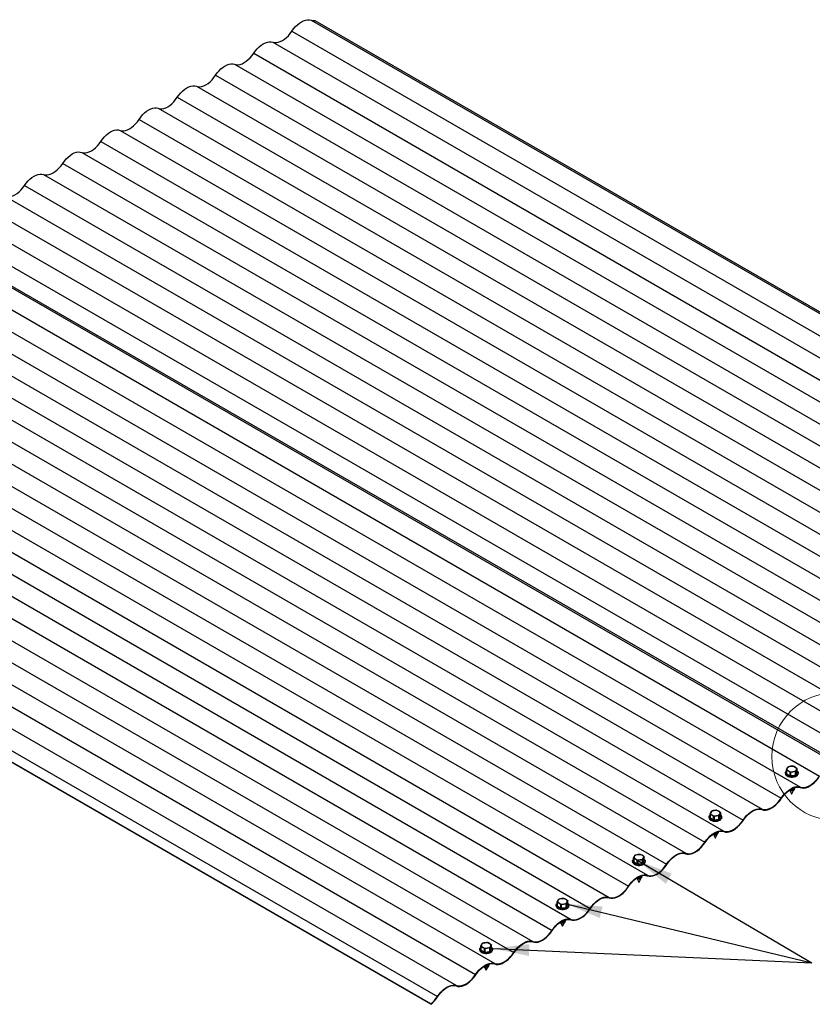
# Model space of a CAD drawing. Header units: inches. Extents: x -14.6 to 29, y 0.4 to 25.5.
# Tile 4 of 12: x 3.2 to 6.3, y 4.3 to 8.1. Entities that reach past the tile are written whole.
import ezdxf

# ---------------------------------------------------------------- set-up
doc = ezdxf.new("R2010")
doc.units = ezdxf.units.IN
doc.header["$MEASUREMENT"] = 0
doc.layers.add('FORMAT', color=7, linetype='Continuous')
doc.dimstyles.new('SLDDIMSTYLE0', dxfattribs={"dimtxt": 0.18, "dimasz": 0.14, "dimexe": 0, "dimexo": 0.0625, "dimgap": 0, "dimtad": 0, "dimtih": 1, "dimtoh": 1, "dimdec": 0, "dimrnd": 1e-09, "dimzin": 0, "dimdsep": 46, "dimlunit": 5, "dimtxsty": 'Standard', "dimsah": 1, "dimcen": 0.09, "dimadec": 0, "dimazin": 0, "dimtfac": 0.14, "dimtdec": 0, "dimtofl": 0, "dimtmove": 0, "dimatfit": 3, "dimfxl": 1, "dimfrac": 2, "dimtolj": 1, "dimtzin": 0, "dimarcsym": 0})

msp = doc.modelspace()

# ---------------------------------------------------------------- linework, layer by layer
at = {"color": 7, "linetype": 'Continuous', "lineweight": 25}
for p, q in [((4.35631267, 8.08646044), (7.89184658, 6.04544016)), ((4.37169334, 8.08485944), (7.90722724, 6.04383916)), ((4.28206646, 8.04359902), (7.81760036, 6.00257874)), ((4.20782025, 8.00073759), (7.74335415, 5.95971731)), ((4.13357403, 7.95787616), (7.66910794, 5.91685588)), ((4.05932782, 7.91501474), (7.59486173, 5.87399446)), ((3.98508161, 7.87215331), (7.52061552, 5.83113303)), ((3.9108354, 7.82929189), (7.4463693, 5.78827161)), ((3.83658919, 7.78643046), (7.37212309, 5.74541018)), ((3.76234297, 7.74356904), (7.29787688, 5.70254876)), ((3.68809676, 7.70070761), (7.22363067, 5.65968733)), ((3.61385055, 7.65784618), (7.14938446, 5.6168259)), ((3.53960434, 7.61498476), (7.07513824, 5.57396448)), ((3.46535813, 7.57212333), (7.00089203, 5.53110305)), ((3.39111191, 7.52926191), (6.92664582, 5.48824163)), ((3.3168657, 7.48640048), (6.85239961, 5.4453802)), ((3.24261949, 7.44353905), (6.7781534, 5.40251877)), ((3.16837328, 7.40067763), (6.70390718, 5.35965735)), ((3.09412707, 7.3578162), (6.62966097, 5.31679592)), ((3.01988085, 7.31495478), (6.55541476, 5.2739345)), ((2.94563464, 7.27209335), (6.48116855, 5.23107307)), ((2.87111727, 7.2310703), (6.40665117, 5.19005002)), ((2.88649793, 7.2294693), (6.42203184, 5.18844902)), ((2.79687105, 7.18820887), (6.33240496, 5.1471886)), ((2.72262484, 7.14534745), (6.25815875, 5.10432717)), ((2.64837863, 7.10248602), (6.18391254, 5.06146574)), ((2.57413242, 7.0596246), (6.10966632, 5.01860432)), ((2.49988621, 7.01676317), (6.03542011, 4.97574289)), ((2.42563999, 6.97390175), (5.9611739, 4.93288147)), ((2.35139378, 6.93104032), (5.88692769, 4.89002004)), ((2.27714757, 6.88817889), (5.81268148, 4.84715861)), ((2.20290136, 6.84531747), (5.73843526, 4.80429719)), ((2.12865515, 6.80245604), (5.66418905, 4.76143576)), ((2.05440893, 6.75959462), (5.58994284, 4.71857434)), ((1.98016272, 6.71673319), (5.51569663, 4.67571291)), ((1.90591651, 6.67387176), (5.44145042, 4.63285148)), ((1.8316703, 6.63101034), (5.3672042, 4.58999006)), ((1.75742409, 6.58814891), (5.29295799, 4.54712863)), ((1.68317787, 6.54528749), (5.21871178, 4.50426721)), ((1.60893166, 6.50242606), (5.14446557, 4.46140578)), ((1.53468545, 6.45956463), (5.07021936, 4.41854436)), ((1.46043924, 6.41670321), (4.99597314, 4.37568293)), ((1.38619303, 6.37384178), (4.92172693, 4.3328215)), ((1.31194681, 6.33098036), (4.84748072, 4.28996008)), ((4.82220274, 4.26145409), (1.28666884, 6.30247437)), ((4.82220274, 4.25978743), (1.28666884, 6.30080771)), ((6.20412842, 5.17124908), (6.20680971, 5.17759694)), ((6.20412842, 5.15829782), (6.20412842, 5.17124908)), ((6.2045665, 5.17024223), (6.2045665, 5.15729097)), ((6.23149633, 5.18530749), (6.23830726, 5.18216416)), ((6.24555626, 5.17618585), (6.24287497, 5.17166612)), ((6.24555626, 5.16323458), (6.24555626, 5.17618585)), ((6.20020713, 5.15985214), (6.20020713, 5.15711128)), ((6.20020713, 5.15710312), (6.20020713, 5.15286991)), ((6.2045665, 5.15729097), (6.21137742, 5.15231951)), ((6.21818835, 5.16212743), (6.21137742, 5.1670989)), ((6.21818835, 5.14917617), (6.21818835, 5.16212743)), ((6.21991784, 5.16184302), (6.21991784, 5.14889176)), ((6.23890228, 5.15164455), (6.23890228, 5.16459581)), ((6.24019368, 5.16531826), (6.24019368, 5.152367)), ((6.24019368, 5.152367), (6.24287497, 5.15688673)), ((6.24947755, 5.15711128), (6.24947755, 5.15985214)), ((6.24947755, 5.15300455), (6.24947755, 5.15710312)), ((6.21618311, 5.09353404), (6.22436426, 5.07811353)), ((6.22532042, 5.07811353), (6.23351949, 5.0935678)), ((6.23371165, 5.09533616), (6.23376244, 5.09413818)), ((6.23586891, 5.09799619), (6.23664448, 5.09945804)), ((6.23701424, 5.1039489), (6.23737084, 5.10237617)), ((5.90322228, 4.98840644), (5.90322228, 4.98566558)), ((5.90322228, 4.98565741), (5.90322228, 4.98142421)), ((5.90714357, 4.99980338), (5.90982486, 5.00615124)), ((5.90714357, 4.98685212), (5.90714357, 4.99980338)), ((5.90758165, 4.99879653), (5.90758165, 4.98584527)), ((5.90758165, 4.98584527), (5.91439258, 4.9808738)), ((5.9212035, 4.99068173), (5.91439258, 4.99565319)), ((5.9212035, 4.97773047), (5.9212035, 4.99068173)), ((5.92293299, 4.99039732), (5.92293299, 4.97744606)), ((5.93451148, 5.01386179), (5.94132241, 5.01071846)), ((5.94191743, 4.98019885), (5.94191743, 4.99315011)), ((5.94320883, 4.99387256), (5.94320883, 4.98092129)), ((5.94320883, 4.98092129), (5.94589012, 4.98544102)), ((5.94857142, 5.00474014), (5.94589012, 5.00022041)), ((5.94857142, 4.99178888), (5.94857142, 5.00474014)), ((5.9524927, 4.98566558), (5.9524927, 4.98840644)), ((5.9524927, 4.98155885), (5.9524927, 4.98565741)), ((5.91919826, 4.92208833), (5.92737941, 4.90666783)), ((5.92833557, 4.90666783), (5.93653464, 4.9221221)), ((5.9367268, 4.92389045), (5.9367776, 4.92269248)), ((5.93888406, 4.92655048), (5.93965963, 4.92801234)), ((5.9400294, 4.9325032), (5.94038599, 4.93093046)), ((5.61015872, 4.82835768), (5.61284001, 4.83470553)), ((5.61015872, 4.81540641), (5.61015872, 4.82835768)), ((5.6105968, 4.82735082), (5.6105968, 4.81439956)), ((5.62421865, 4.81923603), (5.61740773, 4.82420749)), ((5.63752663, 4.84241609), (5.64433756, 4.83927275)), ((5.65158657, 4.83329444), (5.64890527, 4.82877471)), ((5.65158657, 4.82034318), (5.65158657, 4.83329444)), ((5.60623743, 4.81696073), (5.60623743, 4.81421988)), ((5.60623743, 4.81421171), (5.60623743, 4.8099785)), ((5.6105968, 4.81439956), (5.61740773, 4.8094281)), ((5.62421865, 4.80628477), (5.62421865, 4.81923603)), ((5.62594814, 4.81895162), (5.62594814, 4.80600036)), ((5.64493258, 4.80875315), (5.64493258, 4.82170441)), ((5.64622398, 4.82242685), (5.64622398, 4.80947559)), ((5.64622398, 4.80947559), (5.64890527, 4.81399532)), ((5.65550786, 4.81421988), (5.65550786, 4.81696073)), ((5.65550786, 4.81011315), (5.65550786, 4.81421171)), ((5.62221341, 4.75064263), (5.63039456, 4.73522212)), ((5.63135072, 4.73522212), (5.63954979, 4.7506764)), ((5.63974195, 4.75244475), (5.63979275, 4.75124677)), ((5.64189922, 4.75510478), (5.64267478, 4.75656663)), ((5.64304455, 4.76105749), (5.64340114, 4.75948476)), ((5.34054178, 4.67097038), (5.34735271, 4.66782705)), ((5.30925258, 4.64551503), (5.30925258, 4.64277417)), ((5.30925258, 4.64276601), (5.30925258, 4.6385328)), ((5.31317387, 4.65691197), (5.31585516, 4.66325983)), ((5.31317387, 4.64396071), (5.31317387, 4.65691197)), ((5.31361195, 4.65590512), (5.31361195, 4.64295386)), ((5.31361195, 4.64295386), (5.32042288, 4.6379824)), ((5.32723381, 4.64779032), (5.32042288, 4.65276178)), ((5.32723381, 4.63483906), (5.32723381, 4.64779032)), ((5.32896329, 4.64750591), (5.32896329, 4.63455465)), ((5.34794773, 4.63730744), (5.34794773, 4.6502587)), ((5.34923913, 4.65098115), (5.34923913, 4.63802989)), ((5.34923913, 4.63802989), (5.35192043, 4.64254962)), ((5.35460172, 4.66184873), (5.35192043, 4.65732901)), ((5.35460172, 4.64889747), (5.35460172, 4.66184873)), ((5.35852301, 4.64277417), (5.35852301, 4.64551503)), ((5.35852301, 4.63866744), (5.35852301, 4.64276601)), ((5.32522856, 4.57919693), (5.33340972, 4.56377642)), ((5.33436588, 4.56377642), (5.34256495, 4.57923069)), ((5.3427571, 4.58099905), (5.3428079, 4.57980107)), ((5.34491437, 4.58365908), (5.34568994, 4.58512093)), ((5.3460597, 4.58961179), (5.3464163, 4.58803906)), ((5.01618902, 4.48546627), (5.01887032, 4.49181413)), ((5.01618902, 4.47251501), (5.01618902, 4.48546627)), ((5.01662711, 4.48445942), (5.01662711, 4.47150815)), ((5.03024896, 4.47634462), (5.02343803, 4.48131608)), ((5.04355694, 4.49952468), (5.05036786, 4.49638135)), ((5.05225428, 4.47953544), (5.05225428, 4.46658418)), ((5.05761687, 4.49040303), (5.05493558, 4.4858833)), ((5.05761687, 4.47745177), (5.05761687, 4.49040303)), ((5.01226774, 4.47406933), (5.01226774, 4.47132847)), ((5.01226774, 4.4713203), (5.01226774, 4.46708709)), ((5.01662711, 4.47150815), (5.02343803, 4.46653669)), ((5.03024896, 4.46339336), (5.03024896, 4.47634462)), ((5.03197844, 4.47606021), (5.03197844, 4.46310895)), ((5.05096288, 4.46586174), (5.05096288, 4.478813)), ((5.05225428, 4.46658418), (5.05493558, 4.47110391)), ((5.06153816, 4.47132847), (5.06153816, 4.47406933)), ((5.06153816, 4.46722174), (5.06153816, 4.4713203)), ((5.02824371, 4.40775122), (5.03642487, 4.39233072)), ((5.03738103, 4.39233072), (5.0455801, 4.40778499)), ((5.04577225, 4.40955334), (5.04582305, 4.40835537)), ((5.04792952, 4.41221337), (5.04870509, 4.41367523)), ((5.04907485, 4.41816609), (5.04943145, 4.41659335)), ((4.82220274, 4.26145409), (4.82220274, 4.25978743))]:
    msp.add_line(p, q, dxfattribs=at)
at = {"color": 7, "linetype": 'Continuous', "lineweight": 25, "flags": 128}
for points in [[(4.28206646, 8.04359902), (4.28861738, 8.05275219), (4.29574297, 8.06115192), (4.30330928, 8.06864032), (4.31117409, 8.07507663), (4.31918956, 8.08033987), (4.32720504, 8.0843311), (4.33506985, 8.08697531), (4.34263616, 8.08822278), (4.34976175, 8.08805008), (4.35631267, 8.08646044)], [(4.20782025, 8.00073759), (4.21437117, 7.99914795), (4.22149675, 7.99897525), (4.22906306, 8.00022272), (4.23692787, 8.00286693), (4.24494335, 8.00685816), (4.25295883, 8.0121214), (4.26082364, 8.01855771), (4.26838995, 8.02604611), (4.27551554, 8.03444584), (4.28206646, 8.04359902)], [(4.13357403, 7.95787616), (4.14012496, 7.96702934), (4.14725054, 7.97542907), (4.15481685, 7.98291747), (4.16268166, 7.98935378), (4.17069714, 7.99461702), (4.17871262, 7.99860825), (4.18657743, 8.00125246), (4.19414374, 8.00249993), (4.20126932, 8.00232723), (4.20782025, 8.00073759)], [(4.05932782, 7.91501474), (4.06587874, 7.9134251), (4.07300433, 7.9132524), (4.08057064, 7.91449987), (4.08843545, 7.91714408), (4.09645093, 7.92113531), (4.10446641, 7.92639855), (4.11233122, 7.93283486), (4.11989753, 7.94032326), (4.12702311, 7.94872299), (4.13357403, 7.95787616)], [(3.98508161, 7.87215331), (3.99163253, 7.88130648), (3.99875812, 7.88970621), (4.00632443, 7.89719462), (4.01418924, 7.90363093), (4.02220472, 7.90889417), (4.03022019, 7.9128854), (4.03808501, 7.91552961), (4.04565132, 7.91677708), (4.0527769, 7.91660438), (4.05932782, 7.91501474)], [(3.9108354, 7.82929189), (3.91738632, 7.82770225), (3.92451191, 7.82752954), (3.93207822, 7.82877702), (3.93994303, 7.83142123), (3.9479585, 7.83541246), (3.95597398, 7.8406757), (3.96383879, 7.84711201), (3.9714051, 7.85460041), (3.97853069, 7.86300014), (3.98508161, 7.87215331)], [(3.83658919, 7.78643046), (3.84314011, 7.79558363), (3.85026569, 7.80398336), (3.857832, 7.81147176), (3.86569681, 7.81790807), (3.87371229, 7.82317131), (3.88172777, 7.82716255), (3.88959258, 7.82980675), (3.89715889, 7.83105423), (3.90428448, 7.83088152), (3.9108354, 7.82929189)], [(3.76234297, 7.74356904), (3.7688939, 7.7419794), (3.77601948, 7.74180669), (3.78358579, 7.74305417), (3.7914506, 7.74569837), (3.79946608, 7.74968961), (3.80748156, 7.75495285), (3.81534637, 7.76138916), (3.82291268, 7.76887756), (3.83003826, 7.77727729), (3.83658919, 7.78643046)], [(3.68809676, 7.70070761), (3.69464768, 7.70986078), (3.70177327, 7.71826051), (3.70933958, 7.72574891), (3.71720439, 7.73218522), (3.72521987, 7.73744846), (3.73323535, 7.7414397), (3.74110016, 7.7440839), (3.74866647, 7.74533138), (3.75579205, 7.74515867), (3.76234297, 7.74356904)], [(3.61385055, 7.65784618), (3.62040147, 7.65625655), (3.62752706, 7.65608384), (3.63509337, 7.65733132), (3.64295818, 7.65997552), (3.65097366, 7.66396676), (3.65898913, 7.66923), (3.66685394, 7.67566631), (3.67442026, 7.68315471), (3.68154584, 7.69155444), (3.68809676, 7.70070761)], [(3.53960434, 7.61498476), (3.54615526, 7.62413793), (3.55328085, 7.63253766), (3.56084716, 7.64002606), (3.56871197, 7.64646237), (3.57672744, 7.65172561), (3.58474292, 7.65571684), (3.59260773, 7.65836105), (3.60017404, 7.65960853), (3.60729963, 7.65943582), (3.61385055, 7.65784618)], [(3.46535813, 7.57212333), (3.47190905, 7.57053369), (3.47903463, 7.57036099), (3.48660094, 7.57160846), (3.49446575, 7.57425267), (3.50248123, 7.5782439), (3.51049671, 7.58350714), (3.51836152, 7.58994345), (3.52592783, 7.59743186), (3.53305342, 7.60583159), (3.53960434, 7.61498476)], [(3.39111191, 7.52926191), (3.39766284, 7.53841508), (3.40478842, 7.54681481), (3.41235473, 7.55430321), (3.42021954, 7.56073952), (3.42823502, 7.56600276), (3.4362505, 7.56999399), (3.44411531, 7.5726382), (3.45168162, 7.57388567), (3.4588072, 7.57371297), (3.46535813, 7.57212333)], [(3.3168657, 7.48640048), (3.32341662, 7.48481084), (3.33054221, 7.48463814), (3.33810852, 7.48588561), (3.34597333, 7.48852982), (3.35398881, 7.49252105), (3.36200429, 7.49778429), (3.3698691, 7.5042206), (3.37743541, 7.511709), (3.38456099, 7.52010873), (3.39111191, 7.52926191)], [(3.24261949, 7.44353905), (3.24917041, 7.45269223), (3.256296, 7.46109196), (3.26386231, 7.46858036), (3.27172712, 7.47501667), (3.2797426, 7.48027991), (3.28775807, 7.48427114), (3.29562288, 7.48691535), (3.30318919, 7.48816282), (3.31031478, 7.48799012), (3.3168657, 7.48640048)], [(3.16837328, 7.40067763), (3.1749242, 7.39908799), (3.18204979, 7.39891529), (3.1896161, 7.40016276), (3.19748091, 7.40280697), (3.20549638, 7.4067982), (3.21351186, 7.41206144), (3.22137667, 7.41849775), (3.22894298, 7.42598615), (3.23606857, 7.43438588), (3.24261949, 7.44353905)], [(6.21137742, 5.1670989), (6.20754068, 5.16908228), (6.2045665, 5.17024223)], [(6.20680971, 5.17759694), (6.20832014, 5.18035568), (6.209491, 5.18211667)], [(6.2107824, 5.18283911), (6.2139398, 5.18379024), (6.22027462, 5.18512957)], [(6.22027462, 5.18512957), (6.22810996, 5.18563123), (6.22976684, 5.1855919)], [(6.23830726, 5.18216416), (6.242144, 5.1795763), (6.24511818, 5.1771927)], [(6.24287497, 5.17166612), (6.24136454, 5.16830291), (6.24019368, 5.16531826)], [(6.20020713, 5.15711128), (6.20020737, 5.15704833), (6.20094932, 5.15364674), (6.20307984, 5.15044649), (6.20647512, 5.14763358), (6.21093783, 5.14537148), (6.21620863, 5.14379166), (6.22198118, 5.14298592), (6.22792002, 5.1430011), (6.23367999, 5.14383631), (6.23892635, 5.14544301), (6.2433542, 5.14772783), (6.2467062, 5.15055798), (6.24878756, 5.15376899), (6.24947755, 5.15711128)], [(6.20020713, 5.15710312), (6.20020737, 5.15704016), (6.20094932, 5.15363857), (6.20307984, 5.15043833), (6.20647512, 5.14762542), (6.21093783, 5.14536332), (6.21620863, 5.14378349), (6.22198118, 5.14297775), (6.22792002, 5.14299293), (6.23367999, 5.14382814), (6.23892635, 5.14543484), (6.2433542, 5.14771967), (6.2467062, 5.15054982), (6.24878756, 5.15376083), (6.24947755, 5.15710312)], [(6.23084376, 5.14605899), (6.2249514, 5.14563067), (6.21905269, 5.14602886), (6.21349046, 5.1472304), (6.20858796, 5.14916547), (6.20463011, 5.15172161), (6.20184691, 5.15475027), (6.20040013, 5.15807543), (6.20037384, 5.16150385), (6.20176957, 5.16483627), (6.20412842, 5.16755037)], [(6.21137742, 5.15231951), (6.21521417, 5.15033612), (6.21818835, 5.14917617)], [(6.22941006, 5.16413348), (6.22307523, 5.16279415), (6.21991784, 5.16184302)], [(6.21991784, 5.14889176), (6.22307523, 5.1488563), (6.22941006, 5.14935409)], [(6.23890228, 5.16459581), (6.23724539, 5.16463514), (6.22941006, 5.16413348)], [(6.22941006, 5.14935409), (6.23724539, 5.15112472), (6.23890228, 5.15164455)], [(6.24555626, 5.16755037), (6.24783777, 5.16495401), (6.24928455, 5.16162884), (6.24931084, 5.15820043), (6.24791511, 5.154868), (6.24517847, 5.15182524), (6.24125998, 5.14924897), (6.23638735, 5.14728891), (6.23084376, 5.14605899)], [(6.24287497, 5.15688673), (6.2443854, 5.16024994), (6.24555626, 5.16323458)], [(6.25726287, 5.10254638), (6.26397188, 5.10091838), (6.27126942, 5.10074151), (6.27901833, 5.10201909), (6.28707294, 5.10472711), (6.29528185, 5.10881466), (6.30349077, 5.11420492), (6.31154538, 5.12079655), (6.31929428, 5.12846567), (6.32659183, 5.13706811), (6.33330084, 5.14644217)], [(6.25815875, 5.10432717), (6.26470967, 5.10273753), (6.27183526, 5.10256483), (6.27940157, 5.1038123), (6.28726638, 5.10645651), (6.29528185, 5.11044774), (6.30329733, 5.11571098), (6.31116214, 5.12214729), (6.31872845, 5.12963569), (6.32585404, 5.13803542), (6.33240496, 5.1471886)], [(6.18391254, 5.06146574), (6.19046346, 5.07061891), (6.19758904, 5.07901865), (6.20515535, 5.08650705), (6.21302016, 5.09294336), (6.22103564, 5.0982066), (6.22905112, 5.10219783), (6.23691593, 5.10484204), (6.24448224, 5.10608951), (6.25160783, 5.10591681), (6.25815875, 5.10432717)], [(6.18480842, 5.06071932), (6.19120125, 5.0696516), (6.19815487, 5.07784862), (6.20553859, 5.08515631), (6.2132136, 5.09143729), (6.22103564, 5.09657351), (6.22885768, 5.10046843), (6.2365327, 5.10304882), (6.24391641, 5.10426619), (6.25087004, 5.10409766), (6.25726287, 5.10254638)], [(6.23576453, 5.09804533), (6.23548078, 5.09734968), (6.23314685, 5.09492095), (6.22985631, 5.09307628), (6.2262755, 5.09199425), (6.22266283, 5.0916502), (6.21942415, 5.09202044), (6.21717222, 5.09285392), (6.21591447, 5.09404045), (6.21591327, 5.09405036)], [(6.21827621, 5.0943485), (6.22003164, 5.09378861), (6.22364929, 5.09344448), (6.22753602, 5.09384216), (6.23127604, 5.09500072), (6.23434898, 5.09679794), (6.23646506, 5.09914277), (6.2373592, 5.10186052), (6.23737084, 5.10237617)], [(6.10877044, 5.01682353), (6.11547946, 5.01519553), (6.122777, 5.01501866), (6.13052591, 5.01629624), (6.13858052, 5.01900426), (6.14678943, 5.02309181), (6.15499834, 5.02848206), (6.16305295, 5.0350737), (6.17080186, 5.04274282), (6.1780994, 5.05134526), (6.18480842, 5.06071932)], [(6.10966632, 5.01860432), (6.11621725, 5.01701468), (6.12334283, 5.01684197), (6.13090914, 5.01808945), (6.13877395, 5.02073366), (6.14678943, 5.02472489), (6.15480491, 5.02998813), (6.16266972, 5.03642444), (6.17023603, 5.04391284), (6.17736161, 5.05231257), (6.18391254, 5.06146574)], [(6.03542011, 4.97574289), (6.04197103, 4.98489606), (6.04909662, 4.99329579), (6.05666293, 5.00078419), (6.06452774, 5.00722051), (6.07254322, 5.01248374), (6.0805587, 5.01647498), (6.08842351, 5.01911919), (6.09598982, 5.02036666), (6.1031154, 5.02019396), (6.10966632, 5.01860432)], [(6.03631599, 4.97499647), (6.04270882, 4.98392875), (6.04966245, 4.99212577), (6.05704616, 4.99943345), (6.06472118, 5.00571444), (6.07254322, 5.01085066), (6.08036526, 5.01474558), (6.08804027, 5.01732597), (6.09542399, 5.01854334), (6.10237761, 5.01837481), (6.10877044, 5.01682353)], [(5.90322228, 4.98566558), (5.90322252, 4.98560262), (5.90396447, 4.98220103), (5.90609499, 4.97900079), (5.90949027, 4.97618788), (5.91395298, 4.97392578), (5.91922378, 4.97234595), (5.92499633, 4.97154022), (5.93093517, 4.97155539), (5.93669514, 4.9723906), (5.9419415, 4.97399731), (5.94636935, 4.97628213), (5.94972136, 4.97911228), (5.95180271, 4.98232329), (5.9524927, 4.98566558)], [(5.90322228, 4.98565741), (5.90322252, 4.98559446), (5.90396447, 4.98219287), (5.90609499, 4.97899263), (5.90949027, 4.97617972), (5.91395298, 4.97391761), (5.91922378, 4.97233779), (5.92499633, 4.97153205), (5.93093517, 4.97154723), (5.93669514, 4.97238244), (5.9419415, 4.97398914), (5.94636935, 4.97627396), (5.94972136, 4.97910412), (5.95180271, 4.98231512), (5.9524927, 4.98565741)], [(5.93385891, 4.97461329), (5.92796655, 4.97418497), (5.92206784, 4.97458315), (5.91650561, 4.9757847), (5.91160311, 4.97771977), (5.90764526, 4.98027591), (5.90486207, 4.98330457), (5.90341528, 4.98662973), (5.90338899, 4.99005815), (5.90478472, 4.99339057), (5.90714357, 4.99610467)], [(5.91439258, 4.99565319), (5.91055583, 4.99763658), (5.90758165, 4.99879653)], [(5.90982486, 5.00615124), (5.91133529, 5.00890998), (5.91250615, 5.01067097)], [(5.91379756, 5.01139341), (5.91695495, 5.01234453), (5.92328978, 5.01368387)], [(5.91439258, 4.9808738), (5.91822932, 4.97889041), (5.9212035, 4.97773047)], [(5.93242521, 4.99268778), (5.92609038, 4.99134844), (5.92293299, 4.99039732)], [(5.92293299, 4.97744606), (5.92609038, 4.9774106), (5.93242521, 4.97790839)], [(5.92328978, 5.01368387), (5.93112511, 5.01418552), (5.932782, 5.0141462)], [(5.94191743, 4.99315011), (5.94026054, 4.99318944), (5.93242521, 4.99268778)], [(5.93242521, 4.97790839), (5.94026054, 4.97967902), (5.94191743, 4.98019885)], [(5.94857142, 4.99610467), (5.95085292, 4.9935083), (5.9522997, 4.99018314), (5.95232599, 4.98675472), (5.95093026, 4.9834223), (5.94819363, 4.98037953), (5.94427513, 4.97780326), (5.9394025, 4.97584321), (5.93385891, 4.97461329)], [(5.94132241, 5.01071846), (5.94515915, 5.0081306), (5.94813333, 5.00574699)], [(5.94589012, 5.00022041), (5.94437969, 4.9968572), (5.94320883, 4.99387256)], [(5.94589012, 4.98544102), (5.94740056, 4.98880423), (5.94857142, 4.99178888)], [(5.96027802, 4.93110068), (5.96698703, 4.92947268), (5.97428458, 4.92929581), (5.98203348, 4.93057339), (5.99008809, 4.9332814), (5.99829701, 4.93736896), (6.00650592, 4.94275921), (6.01456053, 4.94935085), (6.02230944, 4.95701997), (6.02960698, 4.9656224), (6.03631599, 4.97499647)], [(5.9611739, 4.93288147), (5.96772482, 4.93129183), (5.97485041, 4.93111912), (5.98241672, 4.9323666), (5.99028153, 4.9350108), (5.99829701, 4.93900204), (6.00631248, 4.94426528), (6.01417729, 4.95070159), (6.0217436, 4.95818999), (6.02886919, 4.96658972), (6.03542011, 4.97574289)], [(5.88692769, 4.89002004), (5.89347861, 4.89917321), (5.9006042, 4.90757294), (5.90817051, 4.91506134), (5.91603532, 4.92149765), (5.92405079, 4.92676089), (5.93206627, 4.93075213), (5.93993108, 4.93339633), (5.94749739, 4.93464381), (5.95462298, 4.9344711), (5.9611739, 4.93288147)], [(5.88782357, 4.88927362), (5.8942164, 4.8982059), (5.90117003, 4.90640292), (5.90855374, 4.9137106), (5.91622875, 4.91999159), (5.92405079, 4.92512781), (5.93187284, 4.92902273), (5.93954785, 4.93160312), (5.94693156, 4.93282049), (5.95388519, 4.93265195), (5.96027802, 4.93110068)], [(5.93877968, 4.92659963), (5.93849594, 4.92590398), (5.936162, 4.92347525), (5.93287146, 4.92163057), (5.92929065, 4.92054855), (5.92567798, 4.9202045), (5.92243931, 4.92057473), (5.92018737, 4.92140821), (5.91892962, 4.92259475), (5.91892842, 4.92260466)], [(5.92129136, 4.92290279), (5.9230468, 4.9223429), (5.92666445, 4.92199877), (5.93055117, 4.92239646), (5.93429119, 4.92355502), (5.93736413, 4.92535224), (5.93948022, 4.92769706), (5.94037435, 4.93041482), (5.94038599, 4.93093046)], [(5.81178559, 4.84537783), (5.81849461, 4.84374983), (5.82579215, 4.84357295), (5.83354106, 4.84485053), (5.84159567, 4.84755855), (5.84980458, 4.85164611), (5.85801349, 4.85703636), (5.86606811, 4.863628), (5.87381701, 4.87129711), (5.88111456, 4.87989955), (5.88782357, 4.88927362)], [(5.81268148, 4.84715861), (5.8192324, 4.84556898), (5.82635798, 4.84539627), (5.83392429, 4.84664375), (5.8417891, 4.84928795), (5.84980458, 4.85327919), (5.85782006, 4.85854243), (5.86568487, 4.86497874), (5.87325118, 4.87246714), (5.88037677, 4.88086687), (5.88692769, 4.89002004)], [(5.63687406, 4.80316758), (5.6309817, 4.80273927), (5.625083, 4.80313745), (5.61952077, 4.80433899), (5.61461827, 4.80627406), (5.61066041, 4.80883021), (5.60787722, 4.81185887), (5.60643044, 4.81518403), (5.60640414, 4.81861244), (5.60779987, 4.82194487), (5.61015872, 4.82465897)], [(5.61740773, 4.82420749), (5.61357098, 4.82619088), (5.6105968, 4.82735082)], [(5.61284001, 4.83470553), (5.61435045, 4.83746428), (5.61552131, 4.83922526)], [(5.61681271, 4.83994771), (5.6199701, 4.84089883), (5.62630493, 4.84223817)], [(5.62630493, 4.84223817), (5.63414026, 4.84273982), (5.63579715, 4.8427005)], [(5.65158657, 4.82465897), (5.65386807, 4.8220626), (5.65531485, 4.81873744), (5.65534114, 4.81530902), (5.65394541, 4.8119766), (5.65120878, 4.80893383), (5.64729028, 4.80635756), (5.64241765, 4.80439751), (5.63687406, 4.80316758)], [(5.64433756, 4.83927275), (5.64817431, 4.8366849), (5.65114849, 4.83430129)], [(5.64890527, 4.82877471), (5.64739484, 4.8254115), (5.64622398, 4.82242685)], [(5.73843526, 4.80429719), (5.74498619, 4.81345036), (5.75211177, 4.82185009), (5.75967808, 4.82933849), (5.76754289, 4.8357748), (5.77555837, 4.84103804), (5.78357385, 4.84502928), (5.79143866, 4.84767348), (5.79900497, 4.84892096), (5.80613055, 4.84874825), (5.81268148, 4.84715861)], [(5.73933115, 4.80355076), (5.74572398, 4.81248304), (5.7526776, 4.82068007), (5.76006132, 4.82798775), (5.76773633, 4.83426874), (5.77555837, 4.83940496), (5.78338041, 4.84329987), (5.79105542, 4.84588027), (5.79843914, 4.84709764), (5.80539276, 4.8469291), (5.81178559, 4.84537783)], [(5.60623743, 4.81421988), (5.60623767, 4.81415692), (5.60697962, 4.81075533), (5.60911014, 4.80755509), (5.61250542, 4.80474218), (5.61696814, 4.80248008), (5.62223893, 4.80090025), (5.62801149, 4.80009451), (5.63395032, 4.80010969), (5.63971029, 4.8009449), (5.64495665, 4.8025516), (5.6493845, 4.80483642), (5.65273651, 4.80766658), (5.65481787, 4.81087758), (5.65550786, 4.81421988)], [(5.60623743, 4.81421171), (5.60623767, 4.81414875), (5.60697962, 4.81074716), (5.60911014, 4.80754692), (5.61250542, 4.80473401), (5.61696814, 4.80247191), (5.62223893, 4.80089209), (5.62801149, 4.80008635), (5.63395032, 4.80010152), (5.63971029, 4.80093673), (5.64495665, 4.80254344), (5.6493845, 4.80482826), (5.65273651, 4.80765841), (5.65481787, 4.81086942), (5.65550786, 4.81421171)], [(5.61740773, 4.8094281), (5.62124447, 4.80744471), (5.62421865, 4.80628477)], [(5.63544036, 4.82124208), (5.62910553, 4.81990274), (5.62594814, 4.81895162)], [(5.62594814, 4.80600036), (5.62910553, 4.80596489), (5.63544036, 4.80646269)], [(5.64493258, 4.82170441), (5.64327569, 4.82174373), (5.63544036, 4.82124208)], [(5.63544036, 4.80646269), (5.64327569, 4.80823332), (5.64493258, 4.80875315)], [(5.64890527, 4.81399532), (5.65041571, 4.81735853), (5.65158657, 4.82034318)], [(5.66329317, 4.75965497), (5.67000218, 4.75802697), (5.67729973, 4.7578501), (5.68504863, 4.75912768), (5.69310324, 4.7618357), (5.70131216, 4.76592325), (5.70952107, 4.77131351), (5.71757568, 4.77790515), (5.72532459, 4.78557426), (5.73262213, 4.7941767), (5.73933115, 4.80355076)], [(5.66418905, 4.76143576), (5.67073997, 4.75984612), (5.67786556, 4.75967342), (5.68543187, 4.76092089), (5.69329668, 4.7635651), (5.70131216, 4.76755634), (5.70932764, 4.77281957), (5.71719245, 4.77925589), (5.72475876, 4.78674429), (5.73188434, 4.79514402), (5.73843526, 4.80429719)], [(5.58994284, 4.71857434), (5.59649376, 4.72772751), (5.60361935, 4.73612724), (5.61118566, 4.74361564), (5.61905047, 4.75005195), (5.62706595, 4.75531519), (5.63508142, 4.75930642), (5.64294623, 4.76195063), (5.65051254, 4.76319811), (5.65763813, 4.7630254), (5.66418905, 4.76143576)], [(5.59083872, 4.71782791), (5.59723155, 4.72676019), (5.60418518, 4.73495721), (5.61156889, 4.7422649), (5.6192439, 4.74854589), (5.62706595, 4.75368211), (5.63488799, 4.75757702), (5.642563, 4.76015742), (5.64994671, 4.76137479), (5.65690034, 4.76120625), (5.66329317, 4.75965497)], [(5.64179483, 4.75515393), (5.64151109, 4.75445828), (5.63917716, 4.75202954), (5.63588661, 4.75018487), (5.63230581, 4.74910285), (5.62869313, 4.74875879), (5.62545446, 4.74912903), (5.62320252, 4.74996251), (5.62194477, 4.75114904), (5.62194357, 4.75115895)], [(5.62430652, 4.75145709), (5.62606195, 4.7508972), (5.6296796, 4.75055307), (5.63356633, 4.75095076), (5.63730634, 4.75210932), (5.64037928, 4.75390653), (5.64249537, 4.75625136), (5.6433895, 4.75896912), (5.64340114, 4.75948476)], [(5.51480075, 4.67393212), (5.52150976, 4.67230412), (5.5288073, 4.67212725), (5.53655621, 4.67340483), (5.54461082, 4.67611285), (5.55281973, 4.6802004), (5.56102865, 4.68559066), (5.56908326, 4.69218229), (5.57683216, 4.69985141), (5.58412971, 4.70845385), (5.59083872, 4.71782791)], [(5.51569663, 4.67571291), (5.52224755, 4.67412327), (5.52937313, 4.67395057), (5.53693945, 4.67519804), (5.54480426, 4.67784225), (5.55281973, 4.68183348), (5.56083521, 4.68709672), (5.56870002, 4.69353303), (5.57626633, 4.70102143), (5.58339192, 4.70942117), (5.58994284, 4.71857434)], [(5.31982786, 4.668502), (5.32298525, 4.66945313), (5.32932008, 4.67079246)], [(5.32932008, 4.67079246), (5.33715541, 4.67129412), (5.3388123, 4.67125479)], [(5.44145042, 4.63285148), (5.44800134, 4.64200466), (5.45512692, 4.65040439), (5.46269323, 4.65789279), (5.47055804, 4.6643291), (5.47857352, 4.66959234), (5.486589, 4.67358357), (5.49445381, 4.67622778), (5.50202012, 4.67747525), (5.50914571, 4.67730255), (5.51569663, 4.67571291)], [(5.4423463, 4.63210506), (5.44873913, 4.64103734), (5.45569275, 4.64923436), (5.46307647, 4.65654205), (5.47075148, 4.66282303), (5.47857352, 4.66795926), (5.48639556, 4.67185417), (5.49407058, 4.67443457), (5.50145429, 4.67565194), (5.50840792, 4.6754834), (5.51480075, 4.67393212)], [(5.30925258, 4.64277417), (5.30925283, 4.64271122), (5.30999477, 4.63930963), (5.31212529, 4.63610938), (5.31552057, 4.63329647), (5.31998329, 4.63103437), (5.32525408, 4.62945455), (5.33102664, 4.62864881), (5.33696547, 4.62866399), (5.34272545, 4.6294992), (5.3479718, 4.6311059), (5.35239965, 4.63339072), (5.35575166, 4.63622087), (5.35783302, 4.63943188), (5.35852301, 4.64277417)], [(5.30925258, 4.64276601), (5.30925283, 4.64270305), (5.30999477, 4.63930146), (5.31212529, 4.63610122), (5.31552057, 4.63328831), (5.31998329, 4.63102621), (5.32525408, 4.62944638), (5.33102664, 4.62864064), (5.33696547, 4.62865582), (5.34272545, 4.62949103), (5.3479718, 4.63109773), (5.35239965, 4.63338256), (5.35575166, 4.63621271), (5.35783302, 4.63942372), (5.35852301, 4.64276601)], [(5.33988922, 4.63172188), (5.33399685, 4.63129356), (5.32809815, 4.63169175), (5.32253592, 4.63289329), (5.31763342, 4.63482836), (5.31367556, 4.6373845), (5.31089237, 4.64041316), (5.30944559, 4.64373832), (5.3094193, 4.64716674), (5.31081503, 4.65049916), (5.31317387, 4.65321326)], [(5.32042288, 4.65276178), (5.31658613, 4.65474517), (5.31361195, 4.65590512)], [(5.31585516, 4.66325983), (5.3173656, 4.66601857), (5.31853646, 4.66777956)], [(5.32042288, 4.6379824), (5.32425963, 4.63599901), (5.32723381, 4.63483906)], [(5.33845551, 4.64979637), (5.33212068, 4.64845704), (5.32896329, 4.64750591)], [(5.32896329, 4.63455465), (5.33212068, 4.63451919), (5.33845551, 4.63501698)], [(5.34794773, 4.6502587), (5.34629084, 4.65029803), (5.33845551, 4.64979637)], [(5.33845551, 4.63501698), (5.34629084, 4.63678761), (5.34794773, 4.63730744)], [(5.35460172, 4.65321326), (5.35688322, 4.6506169), (5.35833, 4.64729173), (5.35835629, 4.64386332), (5.35696056, 4.64053089), (5.35422393, 4.63748813), (5.35030543, 4.63491186), (5.3454328, 4.6329518), (5.33988922, 4.63172188)], [(5.34735271, 4.66782705), (5.35118946, 4.66523919), (5.35416364, 4.66285559)], [(5.35192043, 4.65732901), (5.35040999, 4.6539658), (5.34923913, 4.65098115)], [(5.35192043, 4.64254962), (5.35343086, 4.64591283), (5.35460172, 4.64889747)], [(5.3672042, 4.58999006), (5.37375513, 4.58840042), (5.38088071, 4.58822772), (5.38844702, 4.58947519), (5.39631183, 4.5921194), (5.40432731, 4.59611063), (5.41234279, 4.60137387), (5.4202076, 4.60781018), (5.42777391, 4.61529858), (5.43489949, 4.62369831), (5.44145042, 4.63285148)], [(5.36630832, 4.58820927), (5.37301734, 4.58658127), (5.38031488, 4.5864044), (5.38806379, 4.58768198), (5.3961184, 4.59039), (5.40432731, 4.59447755), (5.41253622, 4.59986781), (5.42059083, 4.60645944), (5.42833974, 4.61412856), (5.43563728, 4.622731), (5.4423463, 4.63210506)], [(5.29295799, 4.54712863), (5.29950891, 4.5562818), (5.3066345, 4.56468153), (5.31420081, 4.57216994), (5.32206562, 4.57860625), (5.3300811, 4.58386949), (5.33809658, 4.58786072), (5.34596139, 4.59050493), (5.3535277, 4.5917524), (5.36065328, 4.5915797), (5.3672042, 4.58999006)], [(5.29385387, 4.54638221), (5.3002467, 4.55531449), (5.30720033, 4.56351151), (5.31458404, 4.5708192), (5.32225906, 4.57710018), (5.3300811, 4.5822364), (5.33790314, 4.58613132), (5.34557815, 4.58871171), (5.35296187, 4.58992908), (5.35991549, 4.58976055), (5.36630832, 4.58820927)], [(5.34480998, 4.58370822), (5.34452624, 4.58301257), (5.34219231, 4.58058384), (5.33890176, 4.57873917), (5.33532096, 4.57765714), (5.33170828, 4.57731309), (5.32846961, 4.57768333), (5.32621768, 4.57851681), (5.32495992, 4.57970334), (5.32495872, 4.57971325)], [(5.32732167, 4.58001138), (5.3290771, 4.5794515), (5.33269475, 4.57910737), (5.33658148, 4.57950505), (5.34032149, 4.58066361), (5.34339443, 4.58246083), (5.34551052, 4.58480566), (5.34640465, 4.58752341), (5.3464163, 4.58803906)], [(5.2178159, 4.50248642), (5.22452491, 4.50085842), (5.23182246, 4.50068155), (5.23957136, 4.50195913), (5.24762597, 4.50466714), (5.25583489, 4.5087547), (5.2640438, 4.51414495), (5.27209841, 4.52073659), (5.27984731, 4.52840571), (5.28714486, 4.53700815), (5.29385387, 4.54638221)], [(5.21871178, 4.50426721), (5.2252627, 4.50267757), (5.23238829, 4.50250486), (5.2399546, 4.50375234), (5.24781941, 4.50639655), (5.25583489, 4.51038778), (5.26385036, 4.51565102), (5.27171517, 4.52208733), (5.27928148, 4.52957573), (5.28640707, 4.53797546), (5.29295799, 4.54712863)], [(5.04290437, 4.46027618), (5.037012, 4.45984786), (5.0311133, 4.46024604), (5.02555107, 4.46144759), (5.02064857, 4.46338266), (5.01669071, 4.4659388), (5.01390752, 4.46896746), (5.01246074, 4.47229262), (5.01243445, 4.47572104), (5.01383018, 4.47905346), (5.01618902, 4.48176756)], [(5.02343803, 4.48131608), (5.01960129, 4.48329947), (5.01662711, 4.48445942)], [(5.01887032, 4.49181413), (5.02038075, 4.49457287), (5.02155161, 4.49633386)], [(5.02284301, 4.4970563), (5.0260004, 4.49800742), (5.03233523, 4.49934676)], [(5.03233523, 4.49934676), (5.04017056, 4.49984841), (5.04182745, 4.49980909)], [(5.05761687, 4.48176756), (5.05989837, 4.47917119), (5.06134516, 4.47584603), (5.06137145, 4.47241761), (5.05997572, 4.46908519), (5.05723908, 4.46604242), (5.05332058, 4.46346615), (5.04844795, 4.4615061), (5.04290437, 4.46027618)], [(5.05036786, 4.49638135), (5.05420461, 4.49379349), (5.05717879, 4.49140988)], [(5.05493558, 4.4858833), (5.05342515, 4.48252009), (5.05225428, 4.47953544)], [(5.14446557, 4.46140578), (5.15101649, 4.47055895), (5.15814207, 4.47895868), (5.16570838, 4.48644708), (5.1735732, 4.4928834), (5.18158867, 4.49814663), (5.18960415, 4.50213787), (5.19746896, 4.50478207), (5.20503527, 4.50602955), (5.21216086, 4.50585685), (5.21871178, 4.50426721)], [(5.14536145, 4.46065936), (5.15175428, 4.46959164), (5.15870791, 4.47778866), (5.16609162, 4.48509634), (5.17376663, 4.49137733), (5.18158867, 4.49651355), (5.18941072, 4.50040847), (5.19708573, 4.50298886), (5.20446944, 4.50420623), (5.21142307, 4.5040377), (5.2178159, 4.50248642)], [(5.01226774, 4.47132847), (5.01226798, 4.47126551), (5.01300992, 4.46786392), (5.01514045, 4.46466368), (5.01853572, 4.46185077), (5.02299844, 4.45958867), (5.02826924, 4.45800884), (5.03404179, 4.45720311), (5.03998063, 4.45721828), (5.0457406, 4.45805349), (5.05098696, 4.4596602), (5.0554148, 4.46194502), (5.05876681, 4.46477517), (5.06084817, 4.46798618), (5.06153816, 4.47132847)], [(5.01226774, 4.4713203), (5.01226798, 4.47125735), (5.01300992, 4.46785576), (5.01514045, 4.46465551), (5.01853572, 4.4618426), (5.02299844, 4.4595805), (5.02826924, 4.45800068), (5.03404179, 4.45719494), (5.03998063, 4.45721012), (5.0457406, 4.45804533), (5.05098696, 4.45965203), (5.0554148, 4.46193685), (5.05876681, 4.464767), (5.06084817, 4.46797801), (5.06153816, 4.4713203)], [(5.02343803, 4.46653669), (5.02727478, 4.4645533), (5.03024896, 4.46339336)], [(5.04147066, 4.47835067), (5.03513583, 4.47701133), (5.03197844, 4.47606021)], [(5.03197844, 4.46310895), (5.03513583, 4.46307349), (5.04147066, 4.46357128)], [(5.05096288, 4.478813), (5.04930599, 4.47885233), (5.04147066, 4.47835067)], [(5.04147066, 4.46357128), (5.04930599, 4.46534191), (5.05096288, 4.46586174)], [(5.05493558, 4.47110391), (5.05644601, 4.47446712), (5.05761687, 4.47745177)], [(5.06932347, 4.41676357), (5.07603249, 4.41513557), (5.08333003, 4.41495869), (5.09107894, 4.41623627), (5.09913355, 4.41894429), (5.10734246, 4.42303185), (5.11555137, 4.4284221), (5.12360598, 4.43501374), (5.13135489, 4.44268286), (5.13865244, 4.45128529), (5.14536145, 4.46065936)], [(5.07021936, 4.41854436), (5.07677028, 4.41695472), (5.08389586, 4.41678201), (5.09146217, 4.41802949), (5.09932698, 4.42067369), (5.10734246, 4.42466493), (5.11535794, 4.42992817), (5.12322275, 4.43636448), (5.13078906, 4.44385288), (5.13791465, 4.45225261), (5.14446557, 4.46140578)], [(4.99597314, 4.37568293), (5.00252407, 4.3848361), (5.00964965, 4.39323583), (5.01721596, 4.40072423), (5.02508077, 4.40716054), (5.03309625, 4.41242378), (5.04111173, 4.41641502), (5.04897654, 4.41905922), (5.05654285, 4.4203067), (5.06366843, 4.42013399), (5.07021936, 4.41854436)], [(4.99686903, 4.3749365), (5.00326186, 4.38386879), (5.01021548, 4.39206581), (5.0175992, 4.39937349), (5.02527421, 4.40565448), (5.03309625, 4.4107907), (5.04091829, 4.41468562), (5.0485933, 4.41726601), (5.05597702, 4.41848338), (5.06293064, 4.41831484), (5.06932347, 4.41676357)], [(5.04782514, 4.41226252), (5.04754139, 4.41156687), (5.04520746, 4.40913814), (5.04191691, 4.40729346), (5.03833611, 4.40621144), (5.03472344, 4.40586739), (5.03148476, 4.40623762), (5.02923283, 4.4070711), (5.02797508, 4.40825764), (5.02797388, 4.40826755)], [(5.03033682, 4.40856568), (5.03209225, 4.40800579), (5.0357099, 4.40766166), (5.03959663, 4.40805935), (5.04333665, 4.40921791), (5.04640959, 4.41101513), (5.04852567, 4.41335995), (5.0494198, 4.41607771), (5.04943145, 4.41659335)], [(4.92083105, 4.33104072), (4.92754006, 4.32941272), (4.93483761, 4.32923584), (4.94258651, 4.33051342), (4.95064112, 4.33322144), (4.95885004, 4.33730899), (4.96705895, 4.34269925), (4.97511356, 4.34929089), (4.98286247, 4.35696), (4.99016001, 4.36556244), (4.99686903, 4.3749365)], [(4.92172693, 4.3328215), (4.92827785, 4.33123187), (4.93540344, 4.33105916), (4.94296975, 4.33230664), (4.95083456, 4.33495084), (4.95885004, 4.33894208), (4.96686552, 4.34420532), (4.97473033, 4.35064163), (4.98229664, 4.35813003), (4.98942222, 4.36652976), (4.99597314, 4.37568293)], [(4.84748072, 4.28996008), (4.85403164, 4.29911325), (4.86115723, 4.30751298), (4.86872354, 4.31500138), (4.87658835, 4.32143769), (4.88460383, 4.32670093), (4.8926193, 4.33069217), (4.90048411, 4.33333637), (4.90805042, 4.33458385), (4.91517601, 4.33441114), (4.92172693, 4.3328215)], [(4.8483766, 4.28921365), (4.85476943, 4.29814593), (4.86172306, 4.30634296), (4.86910677, 4.31365064), (4.87678178, 4.31993163), (4.88460383, 4.32506785), (4.89242587, 4.32896276), (4.90010088, 4.33154316), (4.90748459, 4.33276053), (4.91443822, 4.33259199), (4.92083105, 4.33104072)]]:
    msp.add_lwpolyline(points, dxfattribs=at)
at = {"color": 7, "linetype": 'Continuous', "lineweight": 18}
msp.add_circle((6.39601271, 5.22345794), 0.24863207, dxfattribs=at)
at = {"color": 7, "linetype": 'Continuous', "lineweight": 25}
for centre, radius, start, end in [((4.36734845, 8.11779932), 0.0332252, 250.60061956, 277.51413594), ((6.21198402, 5.17406834), 0.00834618, 199.74227176, 207.28559605), ((6.21437075, 5.17464403), 0.0081172, 158.66719748, 248.36067034), ((6.22120877, 5.16765887), 0.01749566, 93.06064274, 145.38698285), ((6.22009407, 5.16467866), 0.02040856, 117.14621198, 121.30141362), ((6.22490303, 5.15696407), 0.02854326, 61.99097086, 99.33195541), ((6.22847591, 5.18160419), 0.01749566, 273.06064274, 325.38698285), ((6.22513081, 5.15199956), 0.03391074, 79.18060106, 82.14232521), ((6.23531393, 5.17461903), 0.0081172, 338.66719748, 68.36067034), ((6.23770066, 5.17336659), 0.00834618, 19.74227177, 27.28559605), ((6.21198402, 5.16111708), 0.00834618, 199.74227176, 207.28559605), ((6.22478165, 5.19229899), 0.02854326, 241.99097086, 279.33195541), ((6.22455387, 5.19543537), 0.03391074, 259.18060106, 262.14232521), ((6.22455387, 5.18248411), 0.03391074, 259.18060106, 262.14232521), ((6.22959061, 5.18275627), 0.02040856, 297.14621198, 301.30141362), ((6.22959061, 5.16980501), 0.02040856, 297.14621198, 301.30141362), ((6.22474339, 5.10065363), 0.0111263, 219.55764608, 324.15529543), ((6.22364646, 5.10712746), 0.01117154, 257.85006424, 330.06780614), ((6.22484234, 5.07850797), 0.00061979, 219.52445983, 320.47554017), ((5.91499917, 5.00262263), 0.00834618, 199.74227176, 207.28559605), ((5.91499917, 4.98967137), 0.00834618, 199.74227176, 207.28559605), ((5.9173859, 5.00319832), 0.0081172, 158.66719748, 248.36067034), ((5.92422392, 4.99621316), 0.01749566, 93.06064274, 145.38698285), ((5.92310922, 4.99323295), 0.02040856, 117.14621198, 121.30141362), ((5.9277968, 5.02085328), 0.02854326, 241.99097086, 279.33195541), ((5.92756902, 5.02398967), 0.03391074, 259.18060106, 262.14232521), ((5.92756902, 5.01103841), 0.03391074, 259.18060106, 262.14232521), ((5.92791819, 4.98551836), 0.02854326, 61.99097086, 99.33195541), ((5.93149106, 5.01015849), 0.01749566, 273.06064274, 325.38698285), ((5.92814596, 4.98055385), 0.03391074, 79.18060106, 82.14232521), ((5.93832909, 5.00317333), 0.0081172, 338.66719748, 68.36067034), ((5.93260576, 5.01131057), 0.02040856, 297.14621198, 301.30141362), ((5.93260576, 4.99835931), 0.02040856, 297.14621198, 301.30141362), ((5.94071581, 5.00192089), 0.00834618, 19.74227177, 27.28559605), ((5.92775854, 4.92920793), 0.0111263, 219.55764608, 324.15529543), ((5.92666161, 4.93568176), 0.01117154, 257.85006424, 330.06780614), ((5.92785749, 4.90706227), 0.00061979, 219.52445983, 320.47554017), ((5.61801432, 4.83117693), 0.00834618, 199.74227176, 207.28559605), ((5.62040105, 4.83175262), 0.0081172, 158.66719748, 248.36067034), ((5.62723907, 4.82476746), 0.01749566, 93.06064274, 145.38698285), ((5.62612437, 4.82178725), 0.02040856, 117.14621198, 121.30141362), ((5.63081195, 4.84940758), 0.02854326, 241.99097086, 279.33195541), ((5.63093334, 4.81407266), 0.02854326, 61.99097086, 99.33195541), ((5.63450622, 4.83871278), 0.01749566, 273.06064274, 325.38698285), ((5.63116112, 4.80910815), 0.03391074, 79.18060106, 82.14232521), ((5.64134424, 4.83172762), 0.0081172, 338.66719748, 68.36067034), ((5.64373096, 4.83047518), 0.00834618, 19.74227177, 27.28559605), ((5.61801432, 4.81822567), 0.00834618, 199.74227176, 207.28559605), ((5.63058417, 4.85254397), 0.03391074, 259.18060106, 262.14232521), ((5.63058417, 4.8395927), 0.03391074, 259.18060106, 262.14232521), ((5.63562091, 4.83986486), 0.02040856, 297.14621198, 301.30141362), ((5.63562091, 4.8269136), 0.02040856, 297.14621198, 301.30141362), ((5.63077369, 4.75776223), 0.0111263, 219.55764608, 324.15529543), ((5.62967676, 4.76423606), 0.01117154, 257.85006424, 330.06780614), ((5.63087264, 4.73561656), 0.00061979, 219.52445983, 320.47554017), ((5.33025422, 4.65332175), 0.01749566, 93.06064274, 145.38698285), ((5.33394849, 4.64262696), 0.02854326, 61.99097086, 99.33195541), ((5.33417627, 4.63766245), 0.03391074, 79.18060106, 82.14232521), ((5.32102947, 4.65973123), 0.00834618, 199.74227176, 207.28559605), ((5.32102947, 4.64677997), 0.00834618, 199.74227176, 207.28559605), ((5.3234162, 4.66030692), 0.0081172, 158.66719748, 248.36067034), ((5.32913953, 4.65034155), 0.02040856, 117.14621198, 121.30141362), ((5.3338271, 4.67796188), 0.02854326, 241.99097086, 279.33195541), ((5.33359932, 4.68109826), 0.03391074, 259.18060106, 262.14232521), ((5.33359932, 4.668147), 0.03391074, 259.18060106, 262.14232521), ((5.33752137, 4.66726708), 0.01749566, 273.06064274, 325.38698285), ((5.34435939, 4.66028192), 0.0081172, 338.66719748, 68.36067034), ((5.33863607, 4.66841916), 0.02040856, 297.14621198, 301.30141362), ((5.33863607, 4.6554679), 0.02040856, 297.14621198, 301.30141362), ((5.34674612, 4.65902948), 0.00834618, 19.74227177, 27.28559605), ((5.33378884, 4.58631652), 0.0111263, 219.55764608, 324.15529543), ((5.33269192, 4.59279035), 0.01117154, 257.85006424, 330.06780614), ((5.3338878, 4.56417086), 0.00061979, 219.52445983, 320.47554017), ((5.02404463, 4.48828552), 0.00834618, 199.74227176, 207.28559605), ((5.02643135, 4.48886121), 0.0081172, 158.66719748, 248.36067034), ((5.03326938, 4.48187605), 0.01749566, 93.06064274, 145.38698285), ((5.03215468, 4.47889584), 0.02040856, 117.14621198, 121.30141362), ((5.03684225, 4.50651617), 0.02854326, 241.99097086, 279.33195541), ((5.03696364, 4.47118125), 0.02854326, 61.99097086, 99.33195541), ((5.04053652, 4.49582138), 0.01749566, 273.06064274, 325.38698285), ((5.03719142, 4.46621674), 0.03391074, 79.18060106, 82.14232521), ((5.04737454, 4.48883622), 0.0081172, 338.66719748, 68.36067034), ((5.04165122, 4.49697346), 0.02040856, 297.14621198, 301.30141362), ((5.04976127, 4.48758378), 0.00834618, 19.74227177, 27.28559605), ((5.02404463, 4.47533426), 0.00834618, 199.74227176, 207.28559605), ((5.03661448, 4.50965256), 0.03391074, 259.18060106, 262.14232521), ((5.03661448, 4.4967013), 0.03391074, 259.18060106, 262.14232521), ((5.04165122, 4.4840222), 0.02040856, 297.14621198, 301.30141362), ((5.036804, 4.41487082), 0.0111263, 219.55764608, 324.15529543), ((5.03570707, 4.42134465), 0.01117154, 257.85006424, 330.06780614), ((5.03690295, 4.39272516), 0.00061979, 219.52445983, 320.47554017), ((4.74133633, 4.35862395), 0.12641739, 309.76780353, 327.10152628), ((4.7398609, 4.35938193), 0.12922556, 309.58295568, 327.11253849)]:
    msp.add_arc(centre, radius, start, end, dxfattribs=at)

# ---------------------------------------------------------------- leaders
at = {"layer": 'FORMAT'}
for points in [[(5.62594814, 4.81895162), (6.30343784, 4.42164961)], [(5.34794773, 4.6502587), (6.30343784, 4.42164961)], [(5.06438144, 4.47701585), (6.30343784, 4.42164961)]]:
    msp.add_leader(points, dimstyle='SLDDIMSTYLE0', dxfattribs=at)

doc.saveas('drawing.dxf')
